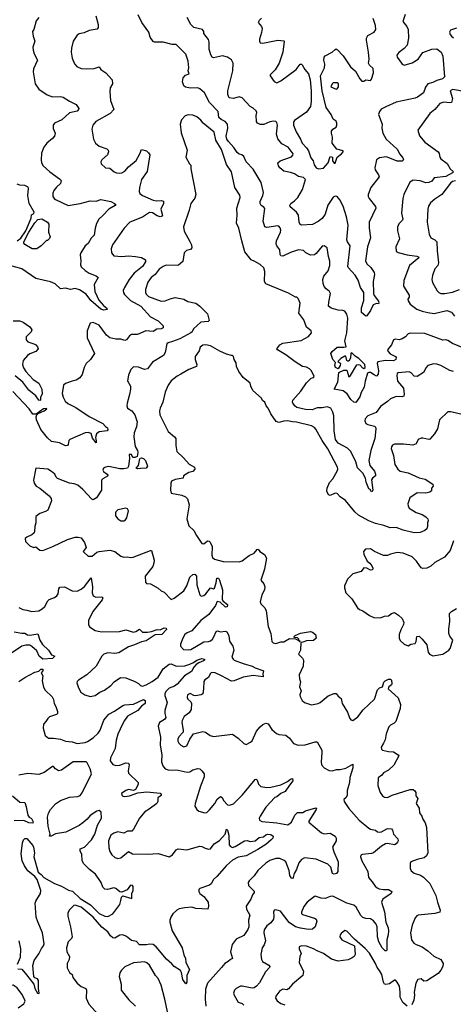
# Model space of a CAD drawing. Extents: x 1954678 to 2060275, y 904822 to 1016299.
# Tile 206 of 256: x 1981682 to 1986072, y 969333 to 979293. Entities that reach past the tile are written whole.
import ezdxf

# ---------------------------------------------------------------- set-up
doc = ezdxf.new("R2010")
doc.units = 0

msp = doc.modelspace()

# ---------------------------------------------------------------- linework, layer by layer
at = {"layer": '0CON20XD'}
for points in [[(1982453.6, 979333.6), (1982476.7, 979245), (1982476.4, 979213.6), (1982465, 979196.7), (1982385, 979183.8), (1982335, 979161.2), (1982285, 979148.8), (1982265, 979136.2), (1982224.2, 979075), (1982208, 979005), (1982204.2, 978965), (1982214.2, 978905), (1982235.8, 978845.8), (1982261.2, 978821.2), (1982305, 978800), (1982355, 978796.7), (1982435, 978801.2), (1982485, 978816.7), (1982505, 978790), (1982555, 978756.7), (1982618.6, 978685), (1982621.2, 978645), (1982596.7, 978605), (1982593.6, 978566.4), (1982601.5, 978475), (1982634.2, 978385), (1982596.7, 978345), (1982454, 978265), (1982421.2, 978225), (1982413.8, 978185), (1982429.2, 978085), (1982448.8, 978045), (1982485, 978012.5), (1982565, 977988), (1982578.8, 977975), (1982580, 977955), (1982570.8, 977925), (1982513.3, 977876.7), (1982504.6, 977855), (1982505.6, 977835), (1982550, 977795), (1982595, 977791.2), (1982640, 977755)], [(1986179.8, 975969.8), (1986065, 976015.9), (1986015, 976048.8), (1985995, 976054.5), (1985965, 976050.8), (1985785, 976120.3), (1985635, 976123.3), (1985614.6, 976115.4), (1985586.4, 976083.6), (1985555, 976063.1), (1985525, 976055.6), (1985485, 976060), (1985465.8, 976054.2), (1985446.2, 976005), (1985406.1, 975953.9), (1985412.5, 975935), (1985432.6, 975912.6), (1985488, 975885), (1985494.2, 975875), (1985489.2, 975855), (1985465, 975842.5), (1985385, 975846.2), (1985307.9, 975832.1), (1985300.6, 975815), (1985315.3, 975745.3), (1985312.6, 975707.4), (1985295, 975685.8), (1985269.1, 975699.1), (1985235, 975722.5), (1985216.2, 975723.8), (1985203.9, 975716.1), (1985177.9, 975635), (1985168.5, 975575), (1985137.5, 975522.5), (1985125, 975478.8), (1985085, 975421.2), (1985065, 975423.3), (1985035, 975452.2), (1984997.8, 975507.8), (1984957.7, 975537.7), (1984866.7, 975555), (1984902.7, 975625), (1984913.3, 975725), (1984965, 975746.2), (1984995, 975747.5), (1985015, 975680), (1985032.5, 975695), (1985095, 975802.5), (1985113.6, 975806.4), (1985125, 975801.2), (1985151.7, 975771.7), (1985165, 975766.2), (1985178.8, 975775), (1985176.7, 975805), (1985116.7, 975865), (1985079, 975889), (1985045, 975924.5), (1985035, 975920), (1985030.6, 975869.4), (1985015, 975839.2), (1985005, 975837.5), (1984995.5, 975845.5), (1984985, 975888.6), (1984975, 975890.4), (1984932.9, 975865), (1984902.5, 975835), (1984921.7, 975821.7), (1984930, 975815), (1984927.5, 975795), (1984905, 975762.5), (1984880, 975775), (1984872.5, 975795), (1984880, 975825), (1984853.8, 975855), (1984833.3, 975915), (1984843.8, 975935), (1984895, 975979.4), (1984965, 975979.2), (1984985.8, 975985), (1984972.2, 976045), (1984994.5, 976124.5), (1985005.2, 976275.2), (1984992.7, 976315), (1984972.5, 976345), (1984955, 976352.5), (1984905, 976353.1), (1984835, 976375.7), (1984810, 976395), (1984810.5, 976435), (1984830, 976525), (1984818, 976545), (1984785, 976569.5), (1984765.4, 976595), (1984754.6, 976625), (1984750, 976665), (1984760.5, 976699.5), (1984805, 976752), (1984821.8, 976805), (1984821.7, 976851.7), (1984806.8, 976896.8), (1984794.2, 976984.2), (1984765, 977006.2), (1984745, 977002), (1984683.5, 976926.5), (1984665, 976915.7), (1984625, 976911.4), (1984578.8, 976935), (1984555, 976960), (1984505, 976964.2), (1984425, 976938.8), (1984345, 976902.2), (1984324.6, 976904.6), (1984317.9, 976917.9), (1984314, 976965), (1984283.8, 977005), (1984276.9, 977025), (1984281.8, 977055), (1984320.8, 977145), (1984324.5, 977165), (1984318.6, 977188.6), (1984305.5, 977205.5), (1984295, 977208.6), (1984185, 977190), (1984165, 977197.5), (1984148.5, 977255), (1984162.7, 977382.7), (1984155, 977396.2), (1984125, 977413.8), (1984115.8, 977435), (1984116.9, 977455), (1984143.9, 977513.9), (1984149.2, 977545), (1984125.6, 977645), (1984045, 977780), (1983975, 977853.8), (1983949.6, 977909.6), (1983931.2, 977925), (1983905, 977934.4), (1983885, 977951.4), (1983851.5, 978001.5), (1983795, 978060.9), (1983779.6, 978085), (1983773.4, 978116.6), (1983789.1, 978195), (1983785.4, 978235.4), (1983762.6, 978262.6), (1983721.9, 978285), (1983699.5, 978305), (1983690, 978365), (1983602.2, 978455), (1983553, 978553), (1983506.2, 978595), (1983485.5, 978605.5), (1983412.2, 978602.2), (1983361.7, 978611.7), (1983344.4, 978625), (1983331.5, 978665), (1983335.6, 978705), (1983359.3, 978730.7), (1983397.5, 978745), (1983388.8, 978775), (1983393.3, 978805), (1983388.9, 978875), (1983363.8, 978943.8), (1983265, 979042.5), (1983225, 979044), (1983135.7, 979065.7), (1983046.1, 979066.1), (1983035, 979071.2), (1983004.3, 979115), (1982988.7, 979168.7), (1982917.8, 979265), (1982881.1, 979341.1)], [(1985583.3, 979345), (1985559.2, 979275), (1985600.6, 979225), (1985616, 979195), (1985619.2, 979105), (1985604, 979035), (1985575, 979002), (1985518.8, 978961.2), (1985501.2, 978935), (1985505, 978912.5), (1985546, 978855), (1985555, 978842), (1985575, 978834.2), (1985655, 978855.8), (1985715.5, 978894.5), (1985765, 978960.8), (1985855, 978994.4), (1985905, 978998.1), (1985949.2, 978965), (1985967.1, 978925), (1985982, 978715), (1985962.2, 978695), (1985905, 978679.3), (1985865, 978658.2), (1985815, 978645.8), (1985789.1, 978610.9), (1985770, 978555), (1985709.1, 978510.9), (1985685, 978500), (1985495, 978458.1), (1985387.3, 978412.7), (1985342.7, 978387.3), (1985325.8, 978364.2), (1985316, 978335), (1985352.9, 978235), (1985348.2, 978195), (1985359.6, 978145), (1985393.3, 978085), (1985505, 977983.1), (1985532.1, 977932.1), (1985560.4, 977895), (1985566.9, 977875), (1985555, 977861.1), (1985505, 977861), (1985395, 977905.5), (1985325, 977896.7), (1985294.2, 977875), (1985276, 977795), (1985280, 977775), (1985313.8, 977725), (1985320, 977705), (1985235.8, 977594.2), (1985208.8, 977525), (1985208.8, 977505), (1985218.8, 977485), (1985283.8, 977405), (1985286.1, 977386.1), (1985221.4, 977245), (1985220, 977185), (1985232, 977085), (1985202.1, 976995), (1985181.9, 976855), (1985195, 976822.5), (1985237.5, 976785), (1985272, 976735), (1985273.9, 976716.1), (1985261.1, 976645), (1985263.3, 976525), (1985272.3, 976502.3), (1985313.3, 976445), (1985316.7, 976425), (1985315, 976420), (1985295, 976422.5), (1985260.7, 976409.3), (1985235, 976352.5), (1985195, 976296.7), (1985185, 976292.5), (1985142.3, 976332.3), (1985141.7, 976378.3), (1985165.8, 976454.2), (1985166, 976535), (1985132.4, 976582.4), (1985108.9, 976658.9), (1985077.3, 976707.3), (1985006, 976785), (1985003.3, 976795), (1985027.5, 977005), (1985000.7, 977045), (1984994.7, 977065), (1985009, 977215), (1984991.3, 977298.7), (1984955.2, 977405.2), (1984922, 977472), (1984895, 977504), (1984875, 977508.8), (1984855, 977498), (1984801.5, 977418.5), (1984775, 977326), (1984745, 977281.5), (1984705, 977251.5), (1984645, 977222.5), (1984535, 977214), (1984520.5, 977220.5), (1984511.4, 977245), (1984503.3, 977315), (1984484.4, 977345), (1984421.3, 977401.3), (1984415.8, 977415), (1984428, 977435), (1984465, 977459.4), (1984497.8, 977495), (1984545.7, 977575), (1984576.7, 977675), (1984555, 977697.5), (1984505, 977708.2), (1984465, 977735.4), (1984425, 977748.9), (1984355, 977761.2), (1984315, 977793.3), (1984300.5, 977815), (1984295.7, 977845), (1984318, 977865), (1984365, 977882.7), (1984433.7, 977906.3), (1984448.7, 977921.3), (1984451.4, 977935), (1984399.4, 978005), (1984336.5, 978036.5), (1984295, 978086.7), (1984281.5, 978135), (1984291.4, 978225), (1984284.1, 978254.1), (1984273.9, 978263.9), (1984255, 978266.2), (1984215, 978259.2), (1984152.4, 978232.4), (1984115, 978234.4), (1984090, 978245), (1984078, 978265), (1984075.9, 978324.1), (1984082.5, 978355), (1984075, 978371.2), (1984045, 978399.2), (1984015, 978416.2), (1983934.2, 978504.2), (1983905, 978512), (1983845, 978497.1), (1983803.7, 978503.7), (1983790.6, 978535), (1983788.9, 978575), (1983838.5, 978775), (1983843.8, 978855), (1983825, 978888.8), (1983787.5, 978915), (1983735, 978926), (1983645, 978908.8), (1983631.2, 978915), (1983617.9, 978937.9), (1983600.8, 978995), (1983601.2, 979065), (1983593.9, 979093.9), (1983546.7, 979155), (1983546, 979175), (1983533.3, 979195), (1983445, 979213.6), (1983415.7, 979245.7), (1983377.1, 979315)], [(1981876, 979315), (1981848.8, 979281.2), (1981825, 979192.5), (1981812.5, 979175), (1981819.2, 979125), (1981834.2, 979075), (1981814.3, 979015), (1981817.1, 978985), (1981827.8, 978947.8), (1981862, 978885), (1981820.8, 978795), (1981820, 978765), (1981837.5, 978645), (1981875, 978590.8), (1981961.5, 978531.5), (1982015, 978512.5), (1982095, 978516.7), (1982120.7, 978510.7), (1982185, 978468.1), (1982253.8, 978435), (1982279.4, 978395), (1982278.9, 978385), (1982265, 978369.1), (1982185, 978349.6), (1982108.1, 978281.9), (1982033.8, 978245), (1982020, 978225), (1982022.4, 978192.4)], [(1984131.3, 979308.7), (1984106.2, 979285), (1984096.7, 979265), (1984128.8, 979225), (1984135.8, 979205), (1984130.8, 979165), (1984110, 979095), (1984108.8, 979075), (1984115, 979060), (1984145, 979056), (1984295.9, 979085.9), (1984355, 979080), (1984360, 979075), (1984346.1, 978966.1), (1984309.4, 978855), (1984268.6, 978785), (1984218.8, 978735), (1984218.8, 978725), (1984258.3, 978668.3), (1984285, 978656), (1984325, 978675.8), (1984480.9, 978789.1), (1984521.2, 978845), (1984535, 978844.2), (1984542.9, 978835), (1984568.8, 978788.8), (1984605.2, 978745), (1984624.3, 978685), (1984634, 978575), (1984632.7, 978465), (1984626.2, 978415), (1984585, 978358.5), (1984465.7, 978275), (1984453.8, 978255), (1984452.7, 978225), (1984480.5, 978160.5), (1984526.5, 978085), (1984540.5, 978045), (1984586.4, 977996.4), (1984607.1, 977965), (1984630.6, 977895), (1984654, 977865), (1984663.3, 977825), (1984685, 977793.3), (1984706.1, 977783.9), (1984758.3, 977791.7), (1984806.1, 977843.9), (1984825, 977910), (1984847.5, 977902.5), (1984847.5, 977865), (1984865, 977842.5), (1984875, 977842.5), (1984897, 977903), (1984938.6, 977935), (1984956.2, 977955), (1984956.7, 977965), (1984892.1, 977982.1), (1984844, 978045), (1984848.8, 978105), (1984838.8, 978145), (1984840, 978165), (1984852.5, 978185), (1984885, 978207.5), (1984893.8, 978226.2), (1984894, 978245), (1984887, 978267), (1984855, 978286.2), (1984835.5, 978335), (1984785.8, 978405), (1984742.7, 978572.7), (1984726, 978725), (1984769.5, 978805), (1984770.9, 978845), (1984762.4, 978885), (1984766, 978914), (1984775, 978927.8), (1984843.8, 978965), (1984875, 978993.3), (1984885, 978997.5), (1984895, 978993.3), (1984956, 978926), (1985032.5, 978815), (1985082.9, 978772.9), (1985125, 978694.2), (1985145, 978672.5), (1985155, 978670), (1985165, 978670), (1985185.7, 978684.3), (1985235, 978677.5), (1985245, 978690), (1985264.8, 978755), (1985260.9, 978800.9), (1985225, 978833.8), (1985213.9, 978855), (1985221.5, 978895), (1985214.5, 978965), (1985191.4, 979085), (1985193, 979107), (1985207.3, 979132.7), (1985272.3, 979167.7), (1985288, 979195), (1985285.8, 979235), (1985261.2, 979305)], [(1986105, 979206.9), (1986043, 979187), (1986034.2, 979165.8), (1986039.2, 979145), (1986052.2, 979125), (1986075, 979110.4)], [(1984885, 978590), (1984895, 978592.5), (1984908.8, 978615), (1984908.8, 978645), (1984895, 978656), (1984854, 978655), (1984844.3, 978645), (1984833.3, 978615), (1984885, 978590)], [(1986203.1, 978565), (1986063.6, 978586.4), (1986040, 978575), (1986062.5, 978495), (1986053, 978457), (1986035, 978451.2), (1985975, 978460.6), (1985935, 978445.6), (1985885.7, 978385), (1985835, 978344.4), (1985713.8, 978175), (1985728.3, 978118.3), (1985783.6, 978053.6), (1985918, 977958), (1985929.3, 977939.3), (1985935, 977903.3), (1985944.4, 977885), (1986008.2, 977838.2), (1986040.6, 977785), (1986072.7, 977755), (1986063.9, 977745), (1985995, 977708.1), (1985876.4, 977693.6), (1985855, 977659.4), (1985825, 977646.5), (1985795, 977643.5), (1985735, 977662.2), (1985665, 977671.2), (1985632, 977648), (1985572.5, 977525), (1985560, 977485), (1985548.6, 977335), (1985562, 977275), (1985558.8, 977265), (1985521.9, 977228.1), (1985507.5, 977195), (1985505.9, 977155.9), (1985528, 977075), (1985490.5, 976995), (1985493.3, 976953.3), (1985515, 976938), (1985603.2, 976913.2), (1985701.5, 976901.5), (1985718.8, 976895), (1985724, 976885), (1985628.6, 976805), (1985572, 976655), (1985568.3, 976598.3), (1985626.2, 976505), (1985623.9, 976486.1), (1985610, 976465), (1985615, 976447.5), (1985636.2, 976415), (1985703.5, 976363.5), (1985755, 976344.5), (1985815, 976329.6), (1985877.6, 976322.4), (1986005, 976352.2), (1986051.9, 976335), (1986085, 976294.6)], [(1986075, 975733.8), (1986036.7, 975745), (1985944.4, 975794.4), (1985905, 975809.2), (1985875, 975812), (1985813.8, 975795), (1985795.8, 975775), (1985770, 975725), (1985705.5, 975684.5), (1985675, 975688.6), (1985645, 975720.8), (1985625, 975730.5), (1985515, 975720), (1985505, 975712.5), (1985500.8, 975695), (1985508.1, 975635), (1985566.9, 975565), (1985574.5, 975505), (1985570, 975485), (1985552.1, 975477.9), (1985495, 975481.5), (1985435, 975457.8), (1985405, 975429.4), (1985335, 975380.8), (1985291.3, 975318.7), (1985205, 975284.3), (1985180, 975255), (1985175.7, 975235), (1985186.8, 975206.8), (1985205, 975197.1), (1985275, 975181.2), (1985285, 975172.5), (1985289.2, 975155), (1985275.8, 975055), (1985236.5, 974935), (1985217.8, 974835), (1985225.5, 974785), (1985274.5, 974725), (1985285.8, 974694.2), (1985282.5, 974677.5), (1985255, 974656.7), (1985245, 974637.5), (1985255.6, 974535), (1985249.3, 974520.7), (1985245, 974517.5), (1985229.2, 974539.2), (1985215, 974546.7), (1985191.3, 974615), (1985182, 974655), (1985157.3, 974707.3), (1985100.3, 974760.3), (1985085, 974821.2), (1985035.6, 974925), (1984999.8, 974959.8), (1984905, 975010), (1984879.4, 975045), (1984867.3, 975135), (1984862.9, 975285), (1984853.7, 975323.7), (1984833.2, 975363.2), (1984795, 975377.5), (1984745, 975365.6), (1984695, 975367.1), (1984642.3, 975347.7), (1984575, 975349.1), (1984488.9, 975368.9), (1984469.2, 975385), (1984448.8, 975415), (1984443.8, 975425), (1984446.7, 975445), (1984528.6, 975535), (1984585, 975620), (1984632.7, 975667.3), (1984656.1, 975673.9), (1984663.3, 975685), (1984635, 975742), (1984615, 975762), (1984586.7, 975776.7), (1984545, 975785.7), (1984470.7, 975830.7), (1984375, 975902.2), (1984292.7, 975952.7), (1984286.2, 975965), (1984314, 976005), (1984345, 976020), (1984532.6, 976047.4), (1984605, 976090), (1984636.7, 976125), (1984632.5, 976145), (1984585, 976183.3), (1984558.3, 976258.3), (1984508.1, 976325), (1984522.5, 976425), (1984501.7, 976471.7), (1984487, 976487), (1984475, 976487.5), (1984405, 976526.2), (1984175, 976620), (1984160.6, 976645), (1984162.5, 976745), (1984154.2, 976784.2), (1984116.6, 976816.6), (1984063.3, 976846.7), (1984026.7, 976865), (1983962.9, 976945), (1983929.4, 977055), (1983900.6, 977185), (1983877.1, 977235), (1983884.5, 977315), (1983879.5, 977385), (1983915.7, 977495), (1983909.5, 977519.5), (1983860.5, 977595), (1983825.3, 977755.3), (1983775, 977828.8), (1983725, 977979.2), (1983668, 978075), (1983650.5, 978155), (1983538.6, 978245), (1983515.3, 978275.3), (1983475, 978311.5), (1983434.2, 978325.8), (1983387.9, 978332.1), (1983358.3, 978321.7), (1983321.3, 978278.7), (1983306.7, 978235), (1983317.7, 978147.7), (1983376.2, 977975), (1983363.6, 977903.6), (1983401.2, 977835), (1983413.3, 977823.3), (1983414.5, 977785), (1983466.4, 977526.4), (1983455, 977488.8), (1983415.5, 977435), (1983398.9, 977365), (1983341.7, 977198.3), (1983346, 977155), (1983405, 977048.8), (1983420, 977015), (1983423.8, 976985), (1983412.3, 976967.7), (1983371.7, 976958.3), (1983347.5, 976935), (1983333.6, 976846.4), (1983289.2, 976810.8), (1983275, 976806.2), (1983165, 976808.5), (1983135, 976797.5), (1983095, 976768.2), (1983055.2, 976714.8), (1983012.3, 976685), (1982980.5, 976639.5), (1982955.9, 976564.1), (1982955.3, 976535), (1982962.9, 976515), (1982985, 976494.6), (1983115, 976444.7), (1983155, 976448.2), (1983205, 976469.6), (1983255, 976482.1), (1983345, 976466.7), (1983385, 976441.9), (1983465, 976424.4), (1983506.5, 976396.5), (1983585, 976316), (1983599.1, 976250.9), (1983590, 976240), (1983515, 976233.3), (1983440, 976165), (1983428, 976135), (1983414.3, 976125), (1983304, 976066), (1983229.2, 976039.2), (1983185, 976025.4), (1983173.3, 976015), (1983155, 975927.5), (1983137.5, 975895), (1983025, 975827.5), (1982977.4, 975762.6), (1982945, 975754.4), (1982885, 975777.3), (1982835, 975780), (1982807.5, 975755), (1982782.8, 975697.2), (1982775, 975640), (1982803.8, 975585), (1982803.8, 975555), (1982795, 975500), (1982768.8, 975415), (1982767, 975387), (1982772.5, 975365), (1982817.5, 975335), (1982847.1, 975297.1), (1982871.2, 975225), (1982863.8, 975175), (1982842.5, 975115), (1982838.6, 975075), (1982852, 974975), (1982875.8, 974935), (1982878, 974915), (1982872.5, 974875), (1982846.9, 974863.1), (1982826.7, 974865), (1982815, 974893.3), (1982790, 974895), (1982792.9, 974855), (1982783.5, 974775), (1982772.4, 974757.6), (1982735, 974749.3), (1982695, 974748.2), (1982585, 974774.4), (1982552.4, 974767.6), (1982531.2, 974755), (1982524.2, 974735), (1982532, 974722), (1982566.2, 974695), (1982573.3, 974685), (1982570, 974675), (1982525, 974650), (1982511.4, 974635), (1982510, 974535), (1982458, 974455), (1982425, 974436.7), (1982412.3, 974442.3), (1982321.2, 974541.2), (1982270, 974585), (1982235, 974597.5), (1982185, 974604), (1982065, 974651.9), (1982051.4, 974665), (1982036.3, 974696.3), (1982003.8, 974723.8), (1981965.4, 974745.4), (1981845, 974757.5), (1981822.9, 974635), (1981828, 974605), (1981850, 974575), (1981885, 974554), (1981978.8, 974475), (1982000.7, 974450.7), (1982003.8, 974425)], [(1982022.4, 978192.4), (1982040, 978145), (1982035.8, 978115), (1982015, 978090), (1981956.2, 978045), (1981928, 978005), (1981903.9, 977943.9), (1981899.2, 977875), (1981902.5, 977845), (1981918.8, 977815), (1981988.8, 977755), (1982086.7, 977685), (1982103.3, 977665), (1982096, 977635), (1982055, 977598.8), (1982028.8, 977565), (1982017, 977537), (1982018.8, 977505), (1982030, 977485), (1982045, 977473.3), (1982173.4, 977413.4), (1982295, 977433.1), (1982395, 977462.2), (1982455, 977458.9), (1982505, 977474.4), (1982605, 977454.4), (1982643.3, 977435), (1982653.8, 977425), (1982650, 977415), (1982583.1, 977376.9), (1982525, 977312.9), (1982483.3, 977276.7), (1982460.8, 977230.8), (1982445.6, 977185), (1982434.4, 977115), (1982406.2, 977083.8), (1982375, 977027.5), (1982345.9, 977004.1), (1982300.8, 976935), (1982294.1, 976914.1), (1982300.4, 976855), (1982296.5, 976815), (1982305, 976792.5), (1982344.2, 976755), (1982385, 976728.9), (1982455, 976703.3), (1982475, 976686.2), (1982436.7, 976615), (1982442.3, 976545), (1982483.1, 976455), (1982531.2, 976401.2), (1982565.5, 976375), (1982568.7, 976361.3), (1982535, 976356.2), (1982505, 976364.6), (1982401.1, 976451.1), (1982355, 976516.8), (1982288.9, 976558.9), (1982245, 976573.3), (1982195, 976565.4), (1982145, 976578.2), (1982095, 976572.2), (1982040.4, 976620.4), (1981995, 976642.2), (1981845, 976676), (1981705, 976772), (1981582.5, 976805)], [(1982640, 977755), (1982663, 977743), (1982691.2, 977741.2), (1982716.7, 977745), (1982745, 977761.4), (1982784.6, 977805.4), (1982859.8, 977870.2), (1982898.6, 977935), (1982915, 977978.8), (1982965, 977966.2), (1982986.7, 977946.7), (1982998, 977925), (1982972.4, 977757.6), (1982916, 977675), (1982893.3, 977595), (1982891.4, 977555), (1982900, 977535), (1982925, 977515.8), (1983035, 977466.7), (1983065, 977460.5), (1983115.5, 977465.5), (1983136.9, 977456.9), (1983137.8, 977435), (1983111.5, 977375), (1983128.9, 977311.1), (1983125, 977304.3), (1983105, 977300.5), (1983075, 977310.4), (1983025, 977339.1), (1982995, 977343.3), (1982924, 977295), (1982796.2, 977243.8), (1982740.8, 977185), (1982622, 977015), (1982609.2, 976975), (1982611.4, 976935), (1982635, 976904.3), (1982716.6, 976896.6), (1982785, 976903.8), (1982855, 976898.5), (1982915, 976887.1), (1982955.4, 976865.4), (1982955.4, 976844.6), (1982924, 976795), (1982839.3, 976730.7), (1982791.4, 976665), (1982742, 976585), (1982731.2, 976555), (1982731.7, 976531.7), (1982742.3, 976512.3), (1982803.6, 976453.6), (1982909.2, 976395), (1983005, 976287.5), (1983085, 976248), (1983135.2, 976195), (1983135.2, 976174.8), (1983115, 976165.9), (1983068.8, 976161.2), (1983035, 976139.2), (1982960, 976145), (1982875, 976109.6), (1982813, 976107), (1982795, 976096.2), (1982765, 976056), (1982745, 976047.5), (1982705, 976062.9), (1982655, 976060.8), (1982593.2, 976073.2), (1982561.7, 976101.7), (1982485, 976203.8), (1982425, 976228.8), (1982397, 976223), (1982363.8, 976145), (1982363.8, 976075), (1982440, 975915), (1982400, 975855), (1982353.8, 975815), (1982333.8, 975775), (1982315, 975702.5), (1982291.2, 975668.8), (1982254.6, 975645.4), (1982212.7, 975637.3), (1982146.9, 975613.1), (1982125.6, 975594.4), (1982113.2, 975513.2), (1982123, 975473), (1982141.4, 975435), (1982169.5, 975409.5), (1982249, 975369), (1982385, 975277.7), (1982525, 975209.4), (1982549.4, 975179.4), (1982570.8, 975165), (1982575.8, 975145), (1982568.8, 975135), (1982485, 975123.1), (1982460, 975105), (1982450, 975065), (1982457.9, 975032.1), (1982455, 975012.5), (1982419.8, 975059.8), (1982406.4, 975106.4), (1982375, 975118.5), (1982345, 975112.7), (1982190, 975045), (1982180, 975035), (1982173.3, 974995), (1982165, 974984), (1982145, 974982), (1982085, 975012.9), (1982005, 975027.3), (1981964, 975064), (1981897.5, 975147.5), (1981851.2, 975245), (1981847.8, 975275), (1981855.4, 975294.6), (1981870.5, 975309.5), (1981929.4, 975335), (1981955.8, 975355), (1981955, 975360), (1981923.5, 975355), (1981848, 975302), (1981815, 975303.5), (1981777.5, 975355), (1981613, 975533)], [(1986095, 977661.6), (1986065, 977655.9), (1986045, 977640.5), (1985956.3, 977523.7), (1985885, 977476.9), (1985840.6, 977439.4), (1985822.2, 977407.8), (1985812.7, 977375), (1985808.6, 977245), (1985825.8, 977125), (1985845.6, 977085.6), (1985885, 977065.7), (1985904.3, 977045), (1985907.1, 976955), (1985922.5, 976835), (1985914.7, 976805), (1985885, 976771.4), (1985861.3, 976705), (1985854, 976665), (1985861.8, 976635), (1985908.8, 976548.8), (1985925, 976532.5), (1985944.7, 976524.7), (1985985, 976524.6), (1986065, 976536.9), (1986132.9, 976562.9)], [(1981655, 977055.6), (1981695, 977084), (1981744.3, 977155.7), (1981798.2, 977285), (1981801.4, 977318.6), (1981825, 977334.2), (1981827.5, 977345), (1981777.1, 977435), (1981764.5, 977515), (1981772.9, 977585), (1981768.2, 977598.2), (1981735, 977615.6), (1981685, 977618.1), (1981658.2, 977628.2)], [(1981855, 976973.8), (1981810, 976975), (1981735, 977018.5), (1981723.3, 977033.3), (1981722.6, 977045), (1981774.7, 977145), (1981835, 977239.6), (1981865, 977272.9), (1981905, 977277.3), (1981964, 977245), (1981978.1, 977225), (1981973.3, 977145), (1981990, 977095), (1981985, 977080), (1981965, 977060), (1981955, 977060), (1981900, 977005), (1981855, 976973.8)], [(1981615, 976248), (1981682.7, 976247.3), (1981716.2, 976235), (1981784.2, 976185), (1981804, 976155), (1981798, 976135), (1981749.2, 976085), (1981746, 976055), (1981763.3, 976035), (1981825, 976015.6), (1981845, 976002.9), (1981862.5, 975985), (1981867.9, 975962.1), (1981844.2, 975935), (1981785, 975911.8), (1981760, 975895), (1981716.9, 975845), (1981710, 975805), (1981721.6, 975771.6), (1981744.4, 975735), (1981819.5, 975655), (1981875.6, 975615), (1981905.7, 975555.7), (1981910.5, 975505), (1981894.4, 975475), (1981892, 975445), (1981885, 975440), (1981875, 975443.5), (1981846.5, 975486.5), (1981774.4, 975545), (1981712.7, 975625), (1981635, 975690.8)], [(1986175.6, 975294.4), (1986047.5, 975325), (1986015, 975327.5), (1985932.9, 975245), (1985912.5, 975155), (1985880.8, 975105), (1985835, 975050), (1985825, 975046.2), (1985765, 975060), (1985745, 975058.8), (1985717.5, 975045), (1985695, 975003.3), (1985662.5, 974987.5), (1985568.7, 974998.7), (1985475, 974998.8), (1985455, 974990), (1985445, 974972.5), (1985442, 974955), (1985467.5, 974885), (1985480.6, 974795), (1985508.6, 974745), (1985535, 974727.5), (1985615, 974709.1), (1985725, 974659.1), (1985786.7, 974645), (1985866, 974595), (1985866.7, 974575), (1985851.2, 974555), (1985851.7, 974528.3), (1985835.7, 974514.3), (1985795, 974504.2), (1985705, 974505.8), (1985632.5, 974455), (1985613, 974397), (1985614.6, 974374.6), (1985625, 974352.5), (1985695, 974308.6), (1985757, 974287), (1985795, 974264), (1985813.8, 974245), (1985818.8, 974225), (1985810, 974205), (1985812, 974165), (1985805, 974142.5), (1985785, 974126.2), (1985735, 974104), (1985676.8, 974103.2), (1985565, 974128.2), (1985495, 974155.4), (1985432.1, 974152.1), (1985367.2, 974177.2), (1985285, 974196.5), (1985215, 974223.9), (1985111.6, 974281.6), (1985074.2, 974314.2), (1984979.7, 974429.7), (1984927.2, 974467.2), (1984895, 974500.8), (1984875, 974502.5), (1984825, 974480), (1984810, 974485), (1984792.7, 974522.7), (1984795.6, 974555), (1984817.2, 974612.8), (1984851.3, 974648.7), (1984896.9, 974725), (1984901.9, 974745), (1984898.1, 974765), (1984800.3, 974950.3), (1984744.8, 975034.8), (1984680.9, 975150.9), (1984665, 975168.5), (1984635.3, 975185.3), (1984485, 975223.3), (1984445, 975224.5), (1984393.6, 975236.4), (1984355, 975232.2), (1984305, 975216.7), (1984277, 975227), (1984225, 975306.7), (1984198.6, 975365), (1984177.3, 975387.3), (1984162.5, 975425), (1984140.7, 975440.7), (1984130, 975465), (1984042.7, 975542.7), (1984022.5, 975585), (1984016.7, 975615), (1983944, 975675), (1983900.8, 975735), (1983875.8, 975785), (1983872.5, 975822.5), (1983853.8, 975855), (1983846.7, 975885), (1983835.9, 975895.9), (1983825, 975896.2), (1983775, 975909.2), (1983709.1, 975939.1), (1983615, 975994.4), (1983565, 976005.5), (1983535, 976002.2), (1983508.3, 975981.7), (1983497.5, 975945), (1983459.6, 975885), (1983459.5, 975855), (1983474.2, 975805), (1983471.2, 975785), (1983395, 975755.6), (1983315, 975705.7), (1983275, 975688), (1983215, 975640), (1983185, 975596.7), (1983154.5, 975525), (1983131.8, 975425), (1983103.9, 975365), (1983098.7, 975335), (1983101.8, 975295), (1983185.7, 975125.7), (1983250, 975075), (1983262.5, 975055), (1983261.9, 974985), (1983274.4, 974925), (1983340.5, 974860.5)], [(1982875, 974749.2), (1982862.5, 974755), (1982884.2, 974785), (1982898.3, 974851.7), (1982901.7, 974858.3), (1982915, 974860.8), (1982935.3, 974855.3), (1982955.6, 974835), (1982974.3, 974775), (1982962.4, 974757.6), (1982905, 974753.8), (1982875, 974749.2)], [(1983340.5, 974860.5), (1983397.6, 974797.6), (1983452.5, 974765), (1983456.2, 974745), (1983435, 974724), (1983395, 974712.5), (1983340, 974680), (1983336.7, 974655), (1983255, 974641.6), (1983218.1, 974625), (1983210.6, 974605), (1983208.8, 974535), (1983215, 974502.5), (1983325, 974484.2), (1983361.2, 974465), (1983380.8, 974445), (1983398, 974385), (1983375.6, 974245), (1983395, 974172.5), (1983446.2, 974125), (1983471.2, 974075), (1983526.7, 973995), (1983545, 973991.2), (1983585, 974020), (1983598.6, 974018.6), (1983608.8, 974008.8), (1983632.2, 973965), (1983627.8, 973875), (1983635, 973853.8), (1983653.3, 973835), (1983743.2, 973813.2), (1983905, 973810), (1983935, 973817.5), (1983966.3, 973843.7), (1984005, 973874.2), (1984055, 973898), (1984085, 973933.3), (1984095, 973936.7), (1984114.3, 973914.3), (1984162.1, 973882.1), (1984182, 973845), (1984160, 973735), (1984123.3, 973625), (1984153.3, 973585), (1984163.8, 973555), (1984161.4, 973525), (1984134.3, 973475), (1984116.9, 973405), (1984122.8, 973382.8), (1984164, 973345), (1984176.4, 973313.6), (1984197, 973153), (1984226.2, 973085), (1984235, 973002.5), (1984249.3, 972989.3), (1984275, 972983.3), (1984325, 973000), (1984355, 973001.2), (1984415, 973032), (1984475, 973030), (1984510, 973010), (1984515, 973000), (1984520, 973005), (1984510, 973010), (1984507.5, 973025), (1984495, 973040), (1984461.7, 973041.7), (1984460, 973055), (1984470, 973065), (1984525, 973088.6), (1984625, 973102.9), (1984646.8, 973096.8), (1984676.7, 973075), (1984683.3, 973035), (1984655, 973013.1), (1984585, 973008.5), (1984547.7, 972997.7), (1984527.5, 972992.5), (1984525.4, 972914.6), (1984503.3, 972875), (1984544, 972835), (1984553.8, 972815), (1984552, 972755), (1984511.2, 972665), (1984514.3, 972624.3), (1984523.8, 972595), (1984513.3, 972545), (1984530, 972505), (1984518.8, 972465), (1984522.5, 972445), (1984541.2, 972405), (1984565, 972386.7), (1984635, 972360.8), (1984705, 972374), (1984725.6, 972384.4), (1984805, 972454), (1984865, 972478), (1984885, 972477.5), (1984905, 972450), (1984935, 972426.2), (1984946.7, 972375), (1984999.1, 972289.1), (1985021.7, 972231.7), (1985035, 972211.2), (1985055, 972203.8), (1985105, 972240.8), (1985158.3, 972311.7), (1985275, 972420), (1985305, 972514), (1985325, 972534.4), (1985355, 972545.6), (1985369.3, 972590.7), (1985381.1, 972605), (1985415, 972621.1), (1985435, 972622.5), (1985445, 972612.5), (1985450.6, 972575), (1985445.4, 972564.6), (1985417.8, 972545), (1985411.5, 972525), (1985514.4, 972434.4), (1985537.5, 972365), (1985532.2, 972325), (1985489.1, 972195), (1985473.6, 972176.4), (1985435, 972157.2), (1985419.7, 972140.3), (1985392.1, 972067.9), (1985381.1, 972008.9), (1985366.4, 971973.6), (1985340.8, 971935), (1985343.8, 971915), (1985354.4, 971904.4), (1985415, 971890.6), (1985465, 971888.1), (1985515, 971856.2), (1985520, 971845), (1985468.3, 971751.7), (1985415, 971700), (1985366.2, 971675), (1985348.3, 971651.7), (1985312.5, 971625), (1985308.1, 971545), (1985330, 971475), (1985355, 971441.2), (1985375, 971428.8), (1985405, 971426.2), (1985451.7, 971448.3), (1985635, 971505.7), (1985665, 971504), (1985682.9, 971492.9), (1985693.8, 971475), (1985691.2, 971441.2), (1985712.5, 971415), (1985696.7, 971365), (1985727.3, 971317.3), (1985730.5, 971270.5), (1985754, 971235), (1985762, 971205), (1985787.7, 971167.7), (1985801.7, 971121.7), (1985814.2, 970865.8), (1985798.8, 970835), (1985775.9, 970814.1), (1985705, 970798), (1985643.3, 970775), (1985633.9, 970756.1), (1985634.4, 970705), (1985645, 970684.2), (1985675, 970658), (1985738.8, 970638.8), (1985770.5, 970620.5), (1985834, 970555), (1985895.7, 970435), (1985911.4, 970365), (1985938.6, 970285), (1985934.2, 970265.8), (1985885, 970251.1), (1985716.2, 970233.8), (1985702.7, 970227.3), (1985684.1, 970205.9), (1985655.7, 970134.3), (1985637.5, 970055), (1985649.2, 969985), (1985672.4, 969952.4), (1985695, 969937.5), (1985755, 969915.7), (1985814.7, 969874.7), (1985875, 969820), (1985946.7, 969785), (1985970, 969745), (1985964.2, 969715), (1985945, 969676.7), (1985920, 969645), (1985805, 969570), (1985775, 969568), (1985745, 969591.4), (1985714, 969585), (1985693.4, 969546.6), (1985675.8, 969455), (1985679.2, 969425), (1985672.5, 969375), (1985653.3, 969326.7)], [(1982003.8, 974425), (1981967, 974333), (1981945, 974317.5), (1981885, 974296.7), (1981845, 974267.5), (1981845.8, 974205), (1981833.8, 974165), (1981833.6, 974116.4), (1981827.3, 974102.7), (1981805, 974081.2), (1981755, 974060), (1981737.5, 974045), (1981742.5, 974015), (1981785, 973970), (1981825, 973952.5), (1981845, 973960), (1981885, 973926.7), (1981915, 973923.3), (1982017.3, 973962.7), (1982165, 974033.3), (1982245, 974058.8), (1982275, 974060), (1982305, 974052.5), (1982337.5, 974005), (1982355.8, 973955), (1982326.2, 973915), (1982330, 973905), (1982375, 973865.7), (1982415, 973866.7), (1982464.6, 973905.4), (1982485, 973913.3), (1982595, 973927.5), (1982645, 973912), (1982705, 973867.5), (1982735, 973857.5), (1982775, 973858), (1982805, 973851.2), (1982830, 973855), (1983005, 973923.8), (1983015, 973922.5), (1983044.3, 973825), (1983040.5, 973795), (1983029.6, 973760.4), (1982953.8, 973665), (1982954.1, 973604.1), (1982965, 973591.2), (1983007.9, 973587.9), (1983085, 973541.1), (1983115, 973515.4), (1983143.1, 973503.1), (1983215, 973427.5), (1983245, 973442.5), (1983343.1, 973516.9), (1983373, 973567), (1983405, 973654), (1983435, 973679.2), (1983455, 973684), (1983473.5, 973663.5), (1983477, 973577), (1983506.1, 973476.1), (1983520.7, 973460.7), (1983545, 973468.8), (1983565, 973484), (1983615, 973546.7), (1983645, 973535.5), (1983655, 973543.1), (1983671.6, 973595), (1983678, 973642), (1983695, 973642.9), (1983705.5, 973625), (1983735.7, 973525), (1983732.9, 973425), (1983740.7, 973410.7), (1983785, 973375.6), (1983782.3, 973355), (1983765, 973351.4), (1983710, 973400), (1983681.7, 973408.3), (1983665, 973368), (1983595.4, 973274.6), (1983516.9, 973215), (1983425, 973110), (1983378.7, 973091.3), (1983355, 973072.5), (1983333.1, 973035), (1983310, 972975), (1983310, 972955), (1983341.5, 972921.5), (1983392.4, 972917.6), (1983415, 972923.3), (1983545, 972998.2), (1983595, 973001.9), (1983615, 973010), (1983632.5, 973025), (1983648.7, 973051.3), (1983672.5, 973105), (1983685, 973109.4), (1983715, 973100), (1983765, 973106.2), (1983779.5, 973099.5), (1983800, 973065), (1983805.8, 973005), (1983841.2, 972955), (1983848.6, 972915), (1983829.2, 972845), (1983842, 972825), (1983854.6, 972814.6), (1983945, 972778.9), (1984035, 972754.2), (1984066.4, 972736.4), (1984145, 972710), (1984150, 972705), (1984142.5, 972675), (1984147.5, 972645), (1984045, 972657.8), (1983945, 972641.1), (1983855, 972605.7), (1983825, 972600.6), (1983725, 972656.7), (1983661.2, 972685), (1983625, 972688.9), (1983611.1, 972675), (1983592.4, 972637.6), (1983555, 972614), (1983545, 972596.7), (1983544.2, 972524.2), (1983535, 972472.5), (1983517.6, 972462.4), (1983462.7, 972452.7), (1983445.7, 972455.7), (1983407.3, 972477.3), (1983382.5, 972465), (1983376, 972435), (1983385, 972418.8), (1983415, 972391.2), (1983422.5, 972375), (1983418.6, 972315), (1983397.9, 972282.1), (1983347.5, 972245), (1983328.1, 972205), (1983321.9, 972185), (1983337.5, 972105), (1983336.1, 972086.1), (1983292.8, 972037.2), (1983284.3, 972015), (1983284.3, 971995), (1983292.5, 971975), (1983312, 971955), (1983345, 971935.8), (1983375, 971946.2), (1983404.2, 972015), (1983442.1, 972067.9), (1983535, 972094), (1983564.2, 972084.2), (1983610.9, 972050.9), (1983643.2, 972043.2), (1983835.8, 972065.8), (1983893.3, 972025), (1983951.2, 971971.2), (1983975, 971962.5), (1984020, 971985), (1984035, 971998.8), (1984080, 972095), (1984115, 972140.8), (1984145, 972163.8), (1984175, 972176.7), (1984198.5, 972168.5), (1984235, 972113.8), (1984282.7, 972072.7), (1984305, 972061.2), (1984375, 972056), (1984414, 972024), (1984455, 971970), (1984500, 971955), (1984573.2, 971956.8), (1984675, 971988), (1984695, 971988.8), (1984739.2, 971905), (1984742.5, 971875), (1984733.1, 971785), (1984736.8, 971756.8), (1984765, 971724), (1984815, 971699.2), (1984845, 971695.7), (1984890.7, 971709.3), (1984925, 971707.8), (1984985, 971720), (1985055, 971763.3), (1985054.7, 971725), (1985025, 971626.7), (1985020, 971575), (1984995.7, 971495), (1984998, 971445), (1984985, 971420), (1984963.3, 971405), (1984966.7, 971385), (1985014.4, 971314.4), (1985118.8, 971195), (1985215, 971114.2), (1985235, 971103.1), (1985285, 971093.1), (1985305, 971078.6), (1985325, 971072.7), (1985345, 971077.5), (1985405, 971111.1), (1985445, 971106.7), (1985457.3, 971095), (1985467.1, 971055), (1985510.4, 971005), (1985513.6, 970985), (1985508.2, 970971.8), (1985494.3, 970955), (1985475, 970947.3), (1985405, 970957.9), (1985385, 970954.5), (1985345, 970931.8), (1985265, 970864.6), (1985245, 970857.5), (1985151.9, 970848.1), (1985135, 970840), (1985131.2, 970825), (1985146, 970785), (1985205.8, 970675), (1985214, 970615), (1985252, 970572), (1985279.4, 970529.4), (1985299.6, 970509.6), (1985320.3, 970500.3), (1985365, 970492.9), (1985415, 970494.4), (1985448.8, 970475), (1985442, 970455), (1985359.2, 970395), (1985344.4, 970365), (1985375, 970267.5), (1985388.5, 970165), (1985411.3, 970105), (1985415.3, 970075.3), (1985412.9, 970035), (1985399.2, 969985), (1985398.1, 969885), (1985395, 969874.2), (1985381.2, 969875), (1985350, 969905), (1985316.9, 969965), (1985303.5, 970015), (1985302.5, 970115), (1985290, 970145), (1985265, 970178.5), (1985235, 970197.7), (1985185, 970199.1), (1985155, 970211.2), (1985135, 970232.2), (1985087.8, 970315), (1985065, 970334.4), (1984995, 970356.2), (1984852.3, 970427.7), (1984825, 970423.8), (1984775, 970404.3), (1984735, 970405.8), (1984675, 970426.7), (1984665, 970423.8), (1984592.5, 970365), (1984558.8, 970321.2), (1984534.3, 970265), (1984535, 970250), (1984545, 970241.9), (1984665, 970205.7), (1984683.3, 970195), (1984691.2, 970175), (1984672.9, 970117.1), (1984645, 970091.9), (1984605, 970088.8), (1984525, 970102.2), (1984475, 970117.4), (1984411, 970161), (1984323.8, 970275), (1984275, 970290), (1984257.5, 970285), (1984252, 970265), (1984255.8, 970225), (1984250.8, 970195), (1984222.9, 970157.1), (1984182.6, 970127.4), (1984158.6, 970085), (1984154.4, 970055), (1984168.9, 969975), (1984157.5, 969935), (1984138, 969905), (1984123.2, 969836.8), (1984130, 969785), (1984139.4, 969765), (1984205, 969729.2), (1984212.9, 969715), (1984210, 969705), (1984170, 969660), (1984111.3, 969548.7), (1984078.5, 969515), (1984055, 969500), (1984035, 969495.4), (1983935, 969517.8), (1983916.7, 969515), (1983875, 969492.5), (1983855.8, 969475), (1983846, 969445), (1983855, 969423.8), (1983894.1, 969354.1), (1983935, 969342), (1983950.8, 969325)], [(1982705, 974223.1), (1982735, 974224.4), (1982752.5, 974235), (1982767.8, 974255), (1982784.2, 974325), (1982775, 974343.8), (1982755, 974352), (1982675, 974334.2), (1982655, 974316.2), (1982651.9, 974305), (1982653.4, 974273.4), (1982674, 974245), (1982705, 974223.1)], [(1986075, 974020), (1986040, 973925), (1985982, 973855), (1985885, 973802.5), (1985845, 973764.2), (1985805, 973744.2), (1985765, 973742), (1985745, 973748), (1985698.8, 973815), (1985655, 973860), (1985565.7, 973895.7), (1985505, 973902.9), (1985435, 973886), (1985405, 973872), (1985365, 973872), (1985273, 973913), (1985235, 973940), (1985182.3, 973937.7), (1985163.3, 973915), (1985166.7, 973885), (1985200, 973815), (1985225.9, 973795.9), (1985248.3, 973768.3), (1985256.7, 973745), (1985253.3, 973726.7), (1985235, 973726), (1985195, 973743.8), (1985165, 973746.7), (1985138.3, 973711.7), (1985055, 973688), (1985000, 973635), (1984968.8, 973565), (1984968.8, 973545), (1984983.9, 973493.9), (1985045, 973433.8), (1985103.3, 973345), (1985122.5, 973325), (1985155, 973313.8), (1985224.3, 973264.3), (1985267.3, 973247.3), (1985335, 973241.2), (1985375, 973258), (1985415, 973262.5), (1985445, 973285.8), (1985475, 973297.1), (1985518.1, 973268.1), (1985553.3, 973235), (1985570.8, 973195), (1985568, 973175), (1985539.1, 973120.9), (1985524.3, 973075), (1985524.2, 973035), (1985535, 973013.8), (1985575.9, 972975.9), (1985615, 972957.5), (1985642.7, 972977.3), (1985685, 972983.3), (1985696.1, 973003.9), (1985702.5, 973055), (1985725, 973056.2), (1985757.6, 973027.6), (1985805, 972967.5), (1985818.8, 972895), (1985830, 972875), (1985865, 972858.6)], [(1981674.5, 973345.5), (1981715, 973325.5), (1981755, 973321.5), (1981805, 973306.9), (1981876.1, 973313.9), (1981908.3, 973331.7), (1981935, 973357.5), (1981965.9, 973414.1), (1981980.7, 973429.3), (1982035, 973449.5), (1982057.8, 973465), (1982072.2, 973485), (1982077.5, 973535), (1982088.6, 973551.4), (1982135, 973555.7), (1982215, 973514.2), (1982265, 973511.9), (1982305, 973531.9), (1982339.2, 973560.8), (1982405, 973646.7), (1982418.8, 973555), (1982416.7, 973495), (1982426.4, 973466.4), (1982451.7, 973451.7), (1982515, 973453.3), (1982523.3, 973445), (1982517.1, 973425), (1982422.5, 973305), (1982378.6, 973215), (1982377.5, 973175), (1982390.3, 973150.3), (1982445, 973115.8), (1982475, 973108.6), (1982515, 973102.2), (1982693.2, 973103.2), (1982755, 973120.5), (1982835, 973098.9), (1982856.4, 973103.6), (1982895, 973126.2), (1982925, 973098), (1982975, 973096.4), (1983017.6, 973102.4), (1983075, 973123.1), (1983105, 973122), (1983145, 973140.8), (1983166.2, 973136.2), (1983168.8, 973125), (1983122.5, 973075), (1983055, 973071.2), (1982961.2, 973008.8), (1982915, 973000), (1982845, 972967.5), (1982785, 972949.2), (1982685, 972888), (1982645, 972881.8), (1982575, 972888.3), (1982533.1, 972875), (1982513.8, 972855), (1982457.5, 972755), (1982362.5, 972665), (1982277.7, 972612.3), (1982262.7, 972597.3), (1982260, 972585), (1982276, 972535), (1982301.3, 972491.3), (1982342.8, 972462.8), (1982395, 972448.1), (1982445, 972455.8), (1982495, 972490), (1982539.7, 972510.3), (1982605, 972558), (1982637.5, 972595), (1982702.8, 972637.2), (1982756.9, 972636.9), (1982848, 972598), (1982885, 972577.5), (1982906.7, 972556.7), (1982925, 972552.5), (1982962.5, 972565), (1983021.9, 972598.1), (1983085, 972643.5), (1983136.2, 972725), (1983195, 972772.5), (1983215.4, 972775.4), (1983265, 972753.3), (1983355, 972756.4), (1983405, 972772.1), (1983441.2, 972788.8), (1983475, 972813.3), (1983525, 972830.8), (1983554, 972825), (1983554, 972815), (1983543, 972807), (1983495, 972788.2), (1983470.2, 972769.8), (1983445.9, 972744.1), (1983420.3, 972699.7), (1983348.9, 972655), (1983275, 972570.5), (1983248.2, 972551.8), (1983195, 972529.8), (1983162, 972498), (1983152.8, 972475), (1983152.6, 972455), (1983176.4, 972385), (1983150.3, 972305), (1983150.3, 972275), (1983160.5, 972235), (1983149.2, 972215), (1983097.6, 972182.4), (1983084.3, 972145), (1983109.1, 972035), (1983105.5, 971955), (1983122.5, 971855), (1983118, 971785), (1983132, 971745), (1983153.8, 971715), (1983184.2, 971704.2), (1983285, 971701.1), (1983377.7, 971682.3), (1983405, 971684), (1983435, 971706), (1983485, 971718.8), (1983505, 971713.3), (1983525.8, 971695.8), (1983550, 971665), (1983550, 971635), (1983512, 971538), (1983458.8, 971365), (1983456.4, 971336.4), (1983475, 971303.3), (1983495, 971286.2), (1983555, 971269.2), (1983575, 971274.2), (1983605, 971299.2), (1983658.6, 971365), (1983681.7, 971408.3), (1983715, 971434), (1983732, 971425), (1983745.7, 971395), (1983785, 971349.2), (1983805, 971345.7), (1983845, 971361.9), (1983936.7, 971453.3), (1984065, 971607.5), (1984075, 971610), (1984085, 971600), (1984099.3, 971559.3), (1984123.3, 971535), (1984185, 971525.5), (1984225, 971528.9), (1984325, 971552.2), (1984394.6, 971585.4), (1984425, 971610), (1984445, 971617.5), (1984446.6, 971593.4), (1984415, 971551.2), (1984370, 971485), (1984325, 971464), (1984285, 971431.2), (1984265, 971423.3), (1984175, 971326.9), (1984117.5, 971235), (1984108, 971215), (1984108.8, 971195), (1984132.2, 971182.2), (1984285, 971170), (1984395, 971147.1), (1984432.5, 971175), (1984468.5, 971245), (1984495, 971272.9), (1984548, 971272), (1984575, 971290), (1984680, 971320), (1984686.7, 971315), (1984683.8, 971305), (1984608.8, 971185), (1984610, 971175), (1984736.6, 971066.6), (1984765, 971058.6), (1984825, 971064), (1984875, 971034.2), (1984887.6, 971015), (1984887.5, 970985), (1984849.3, 970920.7), (1984862.9, 970875), (1984906.9, 970775), (1984902.5, 970675), (1984890, 970655), (1984865, 970647.5), (1984848.6, 970655), (1984831, 970721), (1984801, 970751), (1984685, 970799.6), (1984565.6, 970814.4), (1984535, 970799.2), (1984509.4, 970765), (1984484.5, 970695.5), (1984461.4, 970655), (1984452, 970615), (1984445, 970606.2), (1984435, 970608), (1984416.7, 970635), (1984409.6, 970685), (1984375, 970773.3), (1984358.3, 970788.3), (1984317.3, 970807.3), (1984275, 970809.2), (1984215, 970787.1), (1984175, 970760), (1984094.2, 970685), (1984055, 970633.3), (1984005, 970582.5), (1983996.4, 970563.6), (1984000, 970535), (1984055.8, 970475.8), (1984056.2, 970465), (1984038.3, 970441.7), (1984021.9, 970395), (1983975.7, 970324.3), (1983977.1, 970295), (1984010.5, 970235), (1983998.5, 970185), (1984000.3, 970115), (1983991, 970089), (1983950.9, 970029.1), (1983875, 969990.8), (1983833.6, 969936.4), (1983817.8, 969865), (1983836.7, 969795), (1983815, 969787.5), (1983792.5, 969765), (1983760, 969745), (1983724.4, 969705.6), (1983584.4, 969545), (1983563.6, 969485), (1983559.2, 969385), (1983567.7, 969315)], [(1985865, 972858.6), (1985905, 972863.3), (1985965, 972876.2), (1986027.5, 972915), (1986039.5, 972930.5), (1986066.2, 973015), (1986037.3, 973057.3), (1986028, 973085), (1986027.7, 973132.3), (1986038, 973205), (1986034.2, 973285.8), (1986055, 973307.5), (1986103, 973337)], [(1981625, 973101.4), (1981705, 973085.7), (1981735, 973086.9), (1981761.7, 973071.7), (1981785, 973067.9), (1981865, 973078.8), (1981884.5, 973015), (1981911.3, 972971.3), (1981974.3, 972915), (1982005, 972867.5), (1982037.5, 972855), (1982015, 972830), (1981915, 972824.2), (1981878.1, 972855), (1981857, 972907), (1981805, 972952.9), (1981785, 972964.2), (1981744.6, 972965.4), (1981704.3, 972955.7), (1981579.1, 972870.9)], [(1981671.8, 972598.2), (1981735, 972638.5), (1981835, 972691.2), (1981876.7, 972703.3), (1981895, 972723.3), (1981915, 972722.5), (1981917.5, 972705), (1981900, 972685), (1981917.5, 972655), (1981910, 972605), (1981922.5, 972542.5), (1981941.5, 972511.5), (1982012.1, 972442.1), (1982025.7, 972415), (1982031.1, 972375), (1982049.5, 972345), (1982065.6, 972294.4), (1982064.3, 972275.7), (1982056.2, 972265), (1981985, 972240.5), (1981965.4, 972224.6), (1981945.4, 972194.6), (1981922.5, 972165), (1981920, 972125), (1981941.4, 972051.4), (1981973.9, 972023.9), (1982025, 972026), (1982094.2, 972015.8), (1982145, 971995.6), (1982215, 971988.1), (1982265, 971971.5), (1982345, 971981.1), (1982369.2, 971990.8), (1982425, 972028.9), (1982475, 972074.4), (1982497.5, 972105), (1982535, 972208.6), (1982585, 972266.5), (1982642.9, 972297.1), (1982724.7, 972355.3), (1982747.2, 972362.8), (1982835, 972369.5), (1982936.5, 972416.5), (1982951.4, 972405), (1982951.2, 972375), (1982915, 972347.1), (1982876.5, 972303.5), (1982775, 972246.5), (1982742.3, 972205), (1982722.5, 972165), (1982676, 972065), (1982658, 972005), (1982649.8, 971920.2), (1982601.1, 971825), (1982597.8, 971795), (1982625, 971760), (1982655, 971748.9), (1982695, 971750.5), (1982755, 971774.4), (1982782, 971772), (1982789.2, 971755), (1982779.2, 971695), (1982785, 971670), (1982882, 971575), (1982882.5, 971555), (1982854.3, 971505.7), (1982835, 971496), (1982785, 971505.6), (1982755, 971495.6), (1982714.2, 971465), (1982715, 971447.5), (1982725, 971438.8), (1982745, 971434), (1982795, 971441.2), (1982877.3, 971472.7), (1982968.3, 971481.7), (1983102.7, 971467.3), (1983115, 971456), (1983115, 971444), (1983079.7, 971420.3), (1983080, 971385), (1983072, 971365), (1982992.5, 971307.5), (1982950.3, 971279.7), (1982894.7, 971215.3), (1982833.3, 971105), (1982815.8, 971085), (1982775, 971085.4), (1982735, 971062.9), (1982675, 971077.5), (1982635, 971064.6), (1982605, 971044.2), (1982580, 970985), (1982584.5, 970915), (1982595, 970878.8), (1982613.3, 970845), (1982645, 970818.6), (1982675, 970808.6), (1982705, 970815.7), (1982785, 970878.9), (1982825, 970855.8), (1982975, 970850), (1983085, 970857.1), (1983195, 970825.5), (1983230, 970845), (1983267.1, 970895), (1983285, 970906.7), (1983375, 970896.7), (1983505, 970931.1), (1983525, 970928.6), (1983561.2, 970911.2), (1983595, 970901.2), (1983615, 970906.7), (1983651.2, 970955), (1983705, 970989.2), (1983763.6, 971055), (1983775, 971103.3), (1983785, 971093.3), (1983798.5, 971045), (1983802.7, 970945), (1983815, 970927.8), (1983835, 970920), (1983862.4, 970927.6), (1983956.7, 970985), (1983985, 970990.5), (1984015, 970980.6), (1984065, 970985.8), (1984105, 971018.8), (1984151.8, 971028.2), (1984175, 971047.5), (1984195, 971054.7), (1984225, 971051.6), (1984249.5, 971035), (1984246, 971015), (1984227.7, 970995), (1984175, 970950.5), (1984092.2, 970897.8), (1983975, 970836.2), (1983895, 970820), (1983835, 970792.1), (1983775, 970738.5), (1983676.9, 970625)], [(1981662, 969692), (1981705, 969689.2), (1981751, 969631), (1981823.6, 969535), (1981833.7, 969493.7), (1981863.6, 969445), (1981875, 969440.6), (1981880, 969445), (1981871.2, 969491.2), (1981872.7, 969575), (1981861.2, 969591.2), (1981835, 969600), (1981825.6, 969615), (1981814.6, 969725), (1981828.1, 969775), (1981875.7, 969844.3), (1981901.7, 969898.3), (1981924, 969925), (1981929.2, 969945), (1981914.1, 970054.1), (1981865.4, 970165.4), (1981850.4, 970215), (1981838.9, 970355), (1981844.5, 970375.5), (1981892.2, 970455), (1981895.5, 970485.5), (1981858.8, 970595), (1981835, 970626.2), (1981765, 970682.5), (1981729.4, 970735), (1981706.1, 970783.9), (1981696.9, 970855), (1981710.6, 970965), (1981721.4, 970995), (1981735, 971011.2), (1981755, 971008.8), (1981815, 970939.2), (1981822.6, 970922.6), (1981831.4, 970865), (1981824.8, 970825), (1981868.1, 970668.1), (1981900.5, 970645), (1981925, 970615.3), (1982035, 970553.3), (1982106.9, 970526.9), (1982175, 970487.9), (1982216.8, 970476.8), (1982295, 970401.9), (1982400, 970340), (1982485, 970251.1), (1982543.6, 970223.6), (1982575, 970220.6), (1982625, 970247.1), (1982697.5, 970342.5), (1982704.4, 970384.4), (1982713.2, 970416.8), (1982725, 970430), (1982818.3, 970401.7), (1982817.5, 970455), (1982832.5, 970485), (1982830, 970525), (1982822.5, 970535), (1982805, 970538), (1982768.5, 970491.5), (1982715, 970465.8), (1982695, 970470.8), (1982655.7, 970505.7), (1982635, 970510), (1982570, 970495), (1982545, 970498), (1982525, 970516.7), (1982506.2, 970565), (1982448.3, 970648.3), (1982390, 970695), (1982332.9, 970755), (1982312.9, 970785), (1982311.3, 970851.3), (1982295, 970881.2), (1982295, 970903.8), (1982337.6, 970922.4), (1982409, 970995), (1982441.8, 971055), (1982471, 971145), (1982509, 971215), (1982507.6, 971277.6), (1982485, 971292.1), (1982462.8, 971287.2), (1982396.3, 971243.7), (1982364, 971205), (1982320.5, 971169.5), (1982285, 971140), (1982150, 971075), (1982043, 971057), (1982002, 971035), (1981984.3, 971034.3), (1981991.1, 971055), (1981970.8, 971135), (1981963.4, 971225), (1981973.1, 971265), (1981995.4, 971305), (1982045, 971359.4), (1982095, 971395.5), (1982185, 971426.5), (1982270, 971435), (1982293.3, 971445), (1982315, 971472.5), (1982407.5, 971665), (1982395.8, 971715), (1982365.7, 971775.7), (1982354, 971784), (1982225, 971785.7), (1982105, 971700.5), (1982074.5, 971694.5), (1982043.8, 971715), (1982025, 971738.8), (1982015, 971740), (1981930.9, 971679.1), (1981875, 971656.7), (1981765, 971668.9), (1981675, 971651.9)], [(1981610.2, 971440.2), (1981685, 971378), (1981733.6, 971373.6), (1981749.3, 971329.3), (1981763.3, 971245), (1981777.5, 971225), (1981800.7, 971210.7), (1981817.5, 971177.5), (1981815.7, 971165), (1981775, 971169.8), (1981725, 971190.9), (1981625, 971188.9)], [(1983676.9, 970625), (1983643.3, 970595), (1983619.2, 970550.8), (1983605, 970536.7), (1983506.1, 970503.9), (1983496.7, 970495), (1983496.7, 970475), (1983506.7, 970455), (1983545, 970423.3), (1983588.8, 970365), (1983593.3, 970325), (1983586.4, 970293.6), (1983465, 970302), (1983425, 970314.3), (1983355, 970310), (1983295, 970297.1), (1983273.7, 970286.3), (1983232.2, 970247.8), (1983212.2, 970215), (1983201.5, 970185), (1983202.2, 970165), (1983225.5, 970075), (1983325.5, 969905), (1983343.3, 969833.3), (1983359.6, 969795), (1983362.7, 969755), (1983400, 969685), (1983375.6, 969625), (1983373.3, 969556.7), (1983365, 969540), (1983333.8, 969585), (1983320, 969655), (1983310, 969675), (1983246, 969715), (1983223.7, 969743.7), (1983169.4, 969789.4), (1983064.4, 969915), (1983035, 969937.8), (1982995, 969942.5), (1982965, 969933.1), (1982894.5, 969934.5), (1982865, 969966.5), (1982815, 969976.9), (1982765, 970017.1), (1982725, 970034.3), (1982695, 970031.9), (1982645, 970003.1), (1982625, 970003.8), (1982601.2, 970025), (1982575.3, 970065.3), (1982515, 970111.8), (1982425, 970215.3), (1982305, 970316.5), (1982245, 970337.1), (1982228.6, 970331.4), (1982182.5, 970285), (1982170, 970255), (1982168.8, 970225), (1982196.8, 970116.8), (1982214, 970015), (1982205, 969996.7), (1982174.3, 969965.7), (1982154.4, 969905.6), (1982158, 969865), (1982188, 969815), (1982184, 969785), (1982164, 969745), (1982162.3, 969702.3), (1982185.6, 969655.6), (1982212, 969635), (1982218.8, 969605), (1982263.3, 969545), (1982303, 969513), (1982352.3, 969492.3), (1982357.5, 969475), (1982354.2, 969395), (1982383.1, 969335), (1982475, 969230.8)], [(1985604.3, 969314.3), (1985562.3, 969352.3), (1985533.3, 969405), (1985534.2, 969454.2), (1985526.7, 969515), (1985505, 969555.8), (1985485.4, 969575.4), (1985475, 969575.6), (1985425, 969540.8), (1985387.3, 969532.7), (1985375, 969536.2), (1985365.7, 969555), (1985348.8, 969635), (1985326.3, 969676.3), (1985301.4, 969705), (1985285.4, 969745), (1985225, 969848.6), (1985178.7, 969898.7), (1985070.5, 969990.5), (1984995, 970073.8), (1984972.3, 970077.7), (1984935, 970048.8), (1984926.2, 970035), (1984924.2, 970015), (1984945, 969986), (1985072.5, 969922.5), (1985077.5, 969835), (1985068, 969815), (1985048.7, 969801.3), (1985009.1, 969780.9), (1984905, 969768.6), (1984838.7, 969788.7), (1984757.6, 969847.6), (1984692, 969875), (1984656.7, 969895), (1984585, 969920), (1984535, 969923.3), (1984512.5, 969915), (1984510, 969895), (1984532.5, 969845), (1984518.8, 969815), (1984510.8, 969755), (1984554, 969665), (1984547.5, 969625), (1984443.1, 969536.9), (1984405, 969488), (1984385, 969480), (1984345, 969486.2), (1984315, 969470), (1984276.2, 969415), (1984271.2, 969395), (1984288.3, 969368.3), (1984325, 969341.2), (1984365, 969326.7)], [(1981672.1, 969975), (1981691.5, 969895), (1981688.2, 969805), (1981656.6, 969735)], [(1982835, 969752.9), (1982747.7, 969712.3), (1982711.7, 969678.3), (1982695, 969652.5), (1982687.5, 969615), (1982708.6, 969535), (1982708.8, 969475), (1982786.3, 969376.3), (1982854, 969315)], [(1983177.5, 969255), (1983151.2, 969385), (1983112.7, 969525), (1983082.9, 969595), (1983057.5, 969625), (1982995, 969727.1), (1982970.6, 969750.6), (1982945, 969762.1), (1982835, 969752.9)], [(1981665, 969295.5), (1981723.9, 969336.1), (1981736.5, 969365), (1981731.9, 969385), (1981704.4, 969435), (1981655, 969498.6), (1981615.4, 969525.4), (1981545.4, 969515.4), (1981505, 969501.2), (1981391.3, 969388.7), (1981315, 969338.2), (1981215, 969300.6)]]:
    msp.add_lwpolyline(points, dxfattribs=at)

doc.saveas('drawing.dxf')
